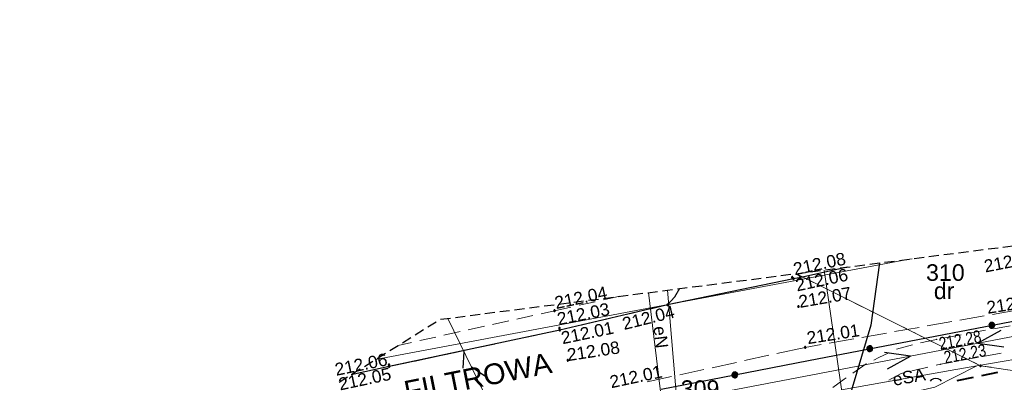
# Model space of a CAD drawing. Header units: metres. Extents: x 7419414 to 7419803, y 5549484 to 5549731.
# Tile 30 of 102: x 7419448 to 7419507, y 5549656 to 5549678. Entities that reach past the tile are written whole.
import ezdxf
from ezdxf.enums import TextEntityAlignment as Align

# ---------------------------------------------------------------- set-up
doc = ezdxf.new("R2010")
doc.units = ezdxf.units.M
doc.header["$MEASUREMENT"] = 0
doc.layers.get('0').update_dxf_attribs({"color": 250})
for name, color, linetype, lineweight in [('EGDE', 7, 'Continuous', 13), ('EGDE_O', 7, 'Continuous', 13), ('EGUG', 96, 'Continuous', 13), ('EGUG_O', 96, 'Continuous', 13), ('GELULI_O', 7, 'Continuous', 13), ('KTCR02', 18, 'Continuous', 13), ('LINIE ROZGRANICZAJĄCE MPZP', 212, 'Continuous', 0), ('OTKC', 7, 'Continuous', 13), ('OTKJ', 7, 'Continuous', 13), ('OTKK', 7, 'Continuous', 30), ('OTOO', 7, 'Continuous', 30), ('OTRS_O', 7, 'Continuous', 13), ('RTPW02', 250, 'Continuous', 0), ('SUEP', 1, 'Continuous', 13), ('SUEP_O', 1, 'Continuous', 13), ('SULO', 7, 'Continuous', 30), ('sutp', 250, 'Continuous', 0), ('SUWP', 5, 'Continuous', 13), ('Zakres', 7, 'Continuous', 0)]:
    doc.layers.add(name, color=color, linetype=linetype, lineweight=lineweight)
doc.styles.add('Arial', font='arial.ttf')

# ---------------------------------------------------------------- blocks, each defined once
blk = doc.blocks.new('RTPW02')
at = {"layer": 'RTPW02', "linetype": 'Continuous', "lineweight": 13}
h = blk.add_hatch(color=250, dxfattribs=at)
edge = h.paths.add_edge_path()
edge.add_arc((0, 0), 0.0045, 0, 360)

msp = doc.modelspace()

# ---------------------------------------------------------------- hatches: boundary and pattern name
at = {"linetype": 'Continuous'}
for points in [[(7419494.52, 5549661.995), (7419494.508, 5549661.997), (7419494.498, 5549662.001), (7419494.488, 5549662.008), (7419494.481, 5549662.018), (7419494.477, 5549662.028), (7419494.475, 5549662.04), (7419494.477, 5549662.052), (7419494.481, 5549662.062), (7419494.488, 5549662.072), (7419494.498, 5549662.079), (7419494.508, 5549662.083), (7419494.52, 5549662.085), (7419494.532, 5549662.083), (7419494.543, 5549662.079), (7419494.552, 5549662.072), (7419494.559, 5549662.062), (7419494.563, 5549662.052), (7419494.565, 5549662.04), (7419494.563, 5549662.028), (7419494.559, 5549662.018), (7419494.552, 5549662.008), (7419494.543, 5549662.001), (7419494.532, 5549661.997)], [(7419494.59, 5549661.915), (7419494.578, 5549661.917), (7419494.568, 5549661.921), (7419494.558, 5549661.928), (7419494.551, 5549661.937), (7419494.547, 5549661.948), (7419494.545, 5549661.96), (7419494.547, 5549661.972), (7419494.551, 5549661.982), (7419494.558, 5549661.992), (7419494.568, 5549661.999), (7419494.578, 5549662.003), (7419494.59, 5549662.005), (7419494.602, 5549662.003), (7419494.613, 5549661.999), (7419494.622, 5549661.992), (7419494.629, 5549661.982), (7419494.633, 5549661.972), (7419494.635, 5549661.96), (7419494.633, 5549661.948), (7419494.629, 5549661.937), (7419494.622, 5549661.928), (7419494.613, 5549661.921), (7419494.602, 5549661.917)], [(7419480.18, 5549659.985), (7419480.168, 5549659.987), (7419480.157, 5549659.991), (7419480.148, 5549659.998), (7419480.141, 5549660.008), (7419480.137, 5549660.018), (7419480.135, 5549660.03), (7419480.137, 5549660.042), (7419480.141, 5549660.053), (7419480.148, 5549660.062), (7419480.157, 5549660.069), (7419480.168, 5549660.073), (7419480.18, 5549660.075), (7419480.192, 5549660.073), (7419480.202, 5549660.069), (7419480.212, 5549660.062), (7419480.219, 5549660.053), (7419480.223, 5549660.042), (7419480.225, 5549660.03), (7419480.223, 5549660.018), (7419480.219, 5549660.008), (7419480.212, 5549659.998), (7419480.202, 5549659.991), (7419480.192, 5549659.987)], [(7419487, 5549660.335), (7419486.988, 5549660.337), (7419486.978, 5549660.341), (7419486.968, 5549660.348), (7419486.961, 5549660.357), (7419486.957, 5549660.368), (7419486.955, 5549660.38), (7419486.957, 5549660.392), (7419486.961, 5549660.402), (7419486.968, 5549660.412), (7419486.978, 5549660.419), (7419486.988, 5549660.423), (7419487, 5549660.425), (7419487.012, 5549660.423), (7419487.023, 5549660.419), (7419487.032, 5549660.412), (7419487.039, 5549660.402), (7419487.043, 5549660.392), (7419487.045, 5549660.38), (7419487.043, 5549660.368), (7419487.039, 5549660.357), (7419487.032, 5549660.348), (7419487.023, 5549660.341), (7419487.012, 5549660.337)], [(7419494.89, 5549660.235), (7419494.878, 5549660.237), (7419494.867, 5549660.241), (7419494.858, 5549660.248), (7419494.851, 5549660.258), (7419494.847, 5549660.268), (7419494.845, 5549660.28), (7419494.847, 5549660.292), (7419494.851, 5549660.303), (7419494.858, 5549660.312), (7419494.867, 5549660.319), (7419494.878, 5549660.323), (7419494.89, 5549660.325), (7419494.902, 5549660.323), (7419494.912, 5549660.319), (7419494.922, 5549660.312), (7419494.929, 5549660.303), (7419494.933, 5549660.292), (7419494.935, 5549660.28), (7419494.933, 5549660.268), (7419494.929, 5549660.258), (7419494.922, 5549660.248), (7419494.912, 5549660.241), (7419494.902, 5549660.237)], [(7419480.48, 5549658.935), (7419480.468, 5549658.937), (7419480.457, 5549658.941), (7419480.448, 5549658.948), (7419480.441, 5549658.958), (7419480.437, 5549658.968), (7419480.435, 5549658.98), (7419480.437, 5549658.992), (7419480.441, 5549659.003), (7419480.448, 5549659.012), (7419480.457, 5549659.019), (7419480.468, 5549659.023), (7419480.48, 5549659.025), (7419480.492, 5549659.023), (7419480.502, 5549659.019), (7419480.512, 5549659.012), (7419480.519, 5549659.003), (7419480.523, 5549658.992), (7419480.525, 5549658.98), (7419480.523, 5549658.968), (7419480.519, 5549658.958), (7419480.512, 5549658.948), (7419480.502, 5549658.941), (7419480.492, 5549658.937)], [(7419480.5, 5549658.815), (7419480.488, 5549658.817), (7419480.477, 5549658.821), (7419480.468, 5549658.828), (7419480.461, 5549658.838), (7419480.457, 5549658.848), (7419480.455, 5549658.86), (7419480.457, 5549658.872), (7419480.461, 5549658.883), (7419480.468, 5549658.892), (7419480.477, 5549658.899), (7419480.488, 5549658.903), (7419480.5, 5549658.905), (7419480.512, 5549658.903), (7419480.522, 5549658.899), (7419480.532, 5549658.892), (7419480.539, 5549658.883), (7419480.543, 5549658.872), (7419480.545, 5549658.86), (7419480.543, 5549658.848), (7419480.539, 5549658.838), (7419480.532, 5549658.828), (7419480.522, 5549658.821), (7419480.512, 5549658.817)], [(7419506.545, 5549658.977), (7419506.5, 5549658.986), (7419506.46, 5549659.007), (7419506.425, 5549659.037), (7419506.4, 5549659.075), (7419506.386, 5549659.119), (7419506.383, 5549659.164), (7419506.392, 5549659.209), (7419506.413, 5549659.25), (7419506.443, 5549659.284), (7419506.481, 5549659.309), (7419506.525, 5549659.323), (7419506.57, 5549659.326), (7419506.615, 5549659.317), (7419506.656, 5549659.296), (7419506.69, 5549659.266), (7419506.715, 5549659.228), (7419506.73, 5549659.185), (7419506.732, 5549659.139), (7419506.723, 5549659.094), (7419506.703, 5549659.053), (7419506.672, 5549659.019), (7419506.634, 5549658.994), (7419506.591, 5549658.98)], [(7419506.545, 5549658.977), (7419506.5, 5549658.986), (7419506.46, 5549659.007), (7419506.425, 5549659.037), (7419506.4, 5549659.075), (7419506.386, 5549659.119), (7419506.383, 5549659.164), (7419506.392, 5549659.209), (7419506.413, 5549659.25), (7419506.443, 5549659.284), (7419506.481, 5549659.309), (7419506.525, 5549659.323), (7419506.57, 5549659.326), (7419506.615, 5549659.317), (7419506.656, 5549659.296), (7419506.69, 5549659.266), (7419506.715, 5549659.228), (7419506.73, 5549659.185), (7419506.732, 5549659.139), (7419506.723, 5549659.094), (7419506.703, 5549659.053), (7419506.672, 5549659.019), (7419506.634, 5549658.994), (7419506.591, 5549658.98)], [(7419495.3, 5549657.775), (7419495.288, 5549657.777), (7419495.278, 5549657.781), (7419495.268, 5549657.788), (7419495.261, 5549657.798), (7419495.257, 5549657.808), (7419495.255, 5549657.82), (7419495.257, 5549657.832), (7419495.261, 5549657.843), (7419495.268, 5549657.852), (7419495.278, 5549657.859), (7419495.288, 5549657.863), (7419495.3, 5549657.865), (7419495.312, 5549657.863), (7419495.323, 5549657.859), (7419495.332, 5549657.852), (7419495.339, 5549657.843), (7419495.343, 5549657.832), (7419495.345, 5549657.82), (7419495.343, 5549657.808), (7419495.339, 5549657.798), (7419495.332, 5549657.788), (7419495.323, 5549657.781), (7419495.312, 5549657.777)], [(7419499.18, 5549657.564), (7419499.135, 5549657.573), (7419499.094, 5549657.594), (7419499.06, 5549657.624), (7419499.035, 5549657.662), (7419499.02, 5549657.705), (7419499.018, 5549657.751), (7419499.027, 5549657.796), (7419499.047, 5549657.837), (7419499.078, 5549657.871), (7419499.116, 5549657.896), (7419499.159, 5549657.91), (7419499.205, 5549657.913), (7419499.25, 5549657.904), (7419499.29, 5549657.883), (7419499.325, 5549657.853), (7419499.35, 5549657.815), (7419499.364, 5549657.771), (7419499.367, 5549657.726), (7419499.358, 5549657.681), (7419499.337, 5549657.64), (7419499.307, 5549657.606), (7419499.269, 5549657.581), (7419499.225, 5549657.567)], [(7419499.18, 5549657.564), (7419499.135, 5549657.573), (7419499.094, 5549657.594), (7419499.06, 5549657.624), (7419499.035, 5549657.662), (7419499.02, 5549657.705), (7419499.018, 5549657.751), (7419499.027, 5549657.796), (7419499.047, 5549657.837), (7419499.078, 5549657.871), (7419499.116, 5549657.896), (7419499.159, 5549657.91), (7419499.205, 5549657.913), (7419499.25, 5549657.904), (7419499.29, 5549657.883), (7419499.325, 5549657.853), (7419499.35, 5549657.815), (7419499.364, 5549657.771), (7419499.367, 5549657.726), (7419499.358, 5549657.681), (7419499.337, 5549657.64), (7419499.307, 5549657.606), (7419499.269, 5549657.581), (7419499.225, 5549657.567)], [(7419480.98, 5549656.995), (7419480.968, 5549656.997), (7419480.957, 5549657.001), (7419480.948, 5549657.008), (7419480.941, 5549657.017), (7419480.937, 5549657.028), (7419480.935, 5549657.04), (7419480.937, 5549657.052), (7419480.941, 5549657.062), (7419480.948, 5549657.072), (7419480.957, 5549657.079), (7419480.968, 5549657.083), (7419480.98, 5549657.085), (7419480.992, 5549657.083), (7419481.003, 5549657.079), (7419481.012, 5549657.072), (7419481.019, 5549657.062), (7419481.023, 5549657.052), (7419481.025, 5549657.04), (7419481.023, 5549657.028), (7419481.019, 5549657.017), (7419481.012, 5549657.008), (7419481.003, 5549657.001), (7419480.992, 5549656.997)], [(7419470.2, 5549656.725), (7419470.188, 5549656.727), (7419470.178, 5549656.731), (7419470.168, 5549656.738), (7419470.161, 5549656.748), (7419470.157, 5549656.758), (7419470.155, 5549656.77), (7419470.157, 5549656.782), (7419470.161, 5549656.793), (7419470.168, 5549656.802), (7419470.178, 5549656.809), (7419470.188, 5549656.813), (7419470.2, 5549656.815), (7419470.212, 5549656.813), (7419470.223, 5549656.809), (7419470.232, 5549656.802), (7419470.239, 5549656.793), (7419470.243, 5549656.782), (7419470.245, 5549656.77), (7419470.243, 5549656.758), (7419470.239, 5549656.748), (7419470.232, 5549656.738), (7419470.223, 5549656.731), (7419470.212, 5549656.727)], [(7419470.21, 5549656.615), (7419470.198, 5549656.617), (7419470.188, 5549656.621), (7419470.178, 5549656.628), (7419470.171, 5549656.637), (7419470.167, 5549656.648), (7419470.165, 5549656.66), (7419470.167, 5549656.672), (7419470.171, 5549656.682), (7419470.178, 5549656.692), (7419470.188, 5549656.699), (7419470.198, 5549656.703), (7419470.21, 5549656.705), (7419470.222, 5549656.703), (7419470.232, 5549656.699), (7419470.242, 5549656.692), (7419470.249, 5549656.682), (7419470.253, 5549656.672), (7419470.255, 5549656.66), (7419470.253, 5549656.648), (7419470.249, 5549656.637), (7419470.242, 5549656.628), (7419470.232, 5549656.621), (7419470.222, 5549656.617)], [(7419505.87, 5549656.665), (7419505.856, 5549656.667), (7419505.844, 5549656.674), (7419505.834, 5549656.684), (7419505.827, 5549656.696), (7419505.825, 5549656.71), (7419505.827, 5549656.724), (7419505.834, 5549656.736), (7419505.844, 5549656.746), (7419505.856, 5549656.753), (7419505.87, 5549656.755), (7419505.884, 5549656.753), (7419505.896, 5549656.746), (7419505.906, 5549656.736), (7419505.913, 5549656.724), (7419505.915, 5549656.71), (7419505.913, 5549656.696), (7419505.906, 5549656.684), (7419505.896, 5549656.674), (7419505.884, 5549656.667)], [(7419491.043, 5549655.985), (7419490.998, 5549655.994), (7419490.957, 5549656.015), (7419490.923, 5549656.045), (7419490.898, 5549656.083), (7419490.883, 5549656.126), (7419490.88, 5549656.172), (7419490.889, 5549656.217), (7419490.91, 5549656.258), (7419490.94, 5549656.292), (7419490.978, 5549656.317), (7419491.021, 5549656.332), (7419491.067, 5549656.335), (7419491.112, 5549656.326), (7419491.153, 5549656.305), (7419491.187, 5549656.275), (7419491.212, 5549656.237), (7419491.227, 5549656.194), (7419491.23, 5549656.148), (7419491.221, 5549656.103), (7419491.2, 5549656.062), (7419491.17, 5549656.028), (7419491.132, 5549656.003), (7419491.089, 5549655.988)], [(7419491.043, 5549655.985), (7419490.998, 5549655.994), (7419490.957, 5549656.015), (7419490.923, 5549656.045), (7419490.898, 5549656.083), (7419490.883, 5549656.126), (7419490.88, 5549656.172), (7419490.889, 5549656.217), (7419490.91, 5549656.258), (7419490.94, 5549656.292), (7419490.978, 5549656.317), (7419491.021, 5549656.332), (7419491.067, 5549656.335), (7419491.112, 5549656.326), (7419491.153, 5549656.305), (7419491.187, 5549656.275), (7419491.212, 5549656.237), (7419491.227, 5549656.194), (7419491.23, 5549656.148), (7419491.221, 5549656.103), (7419491.2, 5549656.062), (7419491.17, 5549656.028), (7419491.132, 5549656.003), (7419491.089, 5549655.988)]]:
    msp.add_hatch(color=0, dxfattribs=at).paths.add_polyline_path(points)

# ---------------------------------------------------------------- linework, layer by layer
at = {"color": 0, "linetype": 'Continuous'}
for p, q in [((7419474.716, 5549657.566), (7419474.645, 5549656.569)), ((7419475.154, 5549656.667), (7419475.982, 5549656.109))]:
    msp.add_line(p, q, dxfattribs=at)
at = {"color": 0, "linetype": 'Continuous', "flags": 128}
for points in [[(7419494.475, 5549662.04), (7419494.477, 5549662.028), (7419494.481, 5549662.018), (7419494.488, 5549662.008), (7419494.498, 5549662.001), (7419494.508, 5549661.997), (7419494.52, 5549661.995), (7419494.532, 5549661.997), (7419494.543, 5549662.001), (7419494.552, 5549662.008), (7419494.559, 5549662.018), (7419494.563, 5549662.028), (7419494.565, 5549662.04), (7419494.563, 5549662.052), (7419494.559, 5549662.062), (7419494.552, 5549662.072), (7419494.543, 5549662.079), (7419494.532, 5549662.083), (7419494.52, 5549662.085), (7419494.508, 5549662.083), (7419494.498, 5549662.079), (7419494.488, 5549662.072), (7419494.481, 5549662.062), (7419494.477, 5549662.052), (7419494.475, 5549662.04)], [(7419494.545, 5549661.96), (7419494.547, 5549661.948), (7419494.551, 5549661.937), (7419494.558, 5549661.928), (7419494.568, 5549661.921), (7419494.578, 5549661.917), (7419494.59, 5549661.915), (7419494.602, 5549661.917), (7419494.613, 5549661.921), (7419494.622, 5549661.928), (7419494.629, 5549661.937), (7419494.633, 5549661.948), (7419494.635, 5549661.96), (7419494.633, 5549661.972), (7419494.629, 5549661.982), (7419494.622, 5549661.992), (7419494.613, 5549661.999), (7419494.602, 5549662.003), (7419494.59, 5549662.005), (7419494.578, 5549662.003), (7419494.568, 5549661.999), (7419494.558, 5549661.992), (7419494.551, 5549661.982), (7419494.547, 5549661.972), (7419494.545, 5549661.96)], [(7419480.135, 5549660.03), (7419480.137, 5549660.018), (7419480.141, 5549660.008), (7419480.148, 5549659.998), (7419480.157, 5549659.991), (7419480.168, 5549659.987), (7419480.18, 5549659.985), (7419480.192, 5549659.987), (7419480.202, 5549659.991), (7419480.212, 5549659.998), (7419480.219, 5549660.008), (7419480.223, 5549660.018), (7419480.225, 5549660.03), (7419480.223, 5549660.042), (7419480.219, 5549660.053), (7419480.212, 5549660.062), (7419480.202, 5549660.069), (7419480.192, 5549660.073), (7419480.18, 5549660.075), (7419480.168, 5549660.073), (7419480.157, 5549660.069), (7419480.148, 5549660.062), (7419480.141, 5549660.053), (7419480.137, 5549660.042), (7419480.135, 5549660.03)], [(7419486.955, 5549660.38), (7419486.957, 5549660.368), (7419486.961, 5549660.357), (7419486.968, 5549660.348), (7419486.978, 5549660.341), (7419486.988, 5549660.337), (7419487, 5549660.335), (7419487.012, 5549660.337), (7419487.023, 5549660.341), (7419487.032, 5549660.348), (7419487.039, 5549660.357), (7419487.043, 5549660.368), (7419487.045, 5549660.38), (7419487.043, 5549660.392), (7419487.039, 5549660.402), (7419487.032, 5549660.412), (7419487.023, 5549660.419), (7419487.012, 5549660.423), (7419487, 5549660.425), (7419486.988, 5549660.423), (7419486.978, 5549660.419), (7419486.968, 5549660.412), (7419486.961, 5549660.402), (7419486.957, 5549660.392), (7419486.955, 5549660.38)], [(7419494.845, 5549660.28), (7419494.847, 5549660.268), (7419494.851, 5549660.258), (7419494.858, 5549660.248), (7419494.867, 5549660.241), (7419494.878, 5549660.237), (7419494.89, 5549660.235), (7419494.902, 5549660.237), (7419494.912, 5549660.241), (7419494.922, 5549660.248), (7419494.929, 5549660.258), (7419494.933, 5549660.268), (7419494.935, 5549660.28), (7419494.933, 5549660.292), (7419494.929, 5549660.303), (7419494.922, 5549660.312), (7419494.912, 5549660.319), (7419494.902, 5549660.323), (7419494.89, 5549660.325), (7419494.878, 5549660.323), (7419494.867, 5549660.319), (7419494.858, 5549660.312), (7419494.851, 5549660.303), (7419494.847, 5549660.292), (7419494.845, 5549660.28)], [(7419480.435, 5549658.98), (7419480.437, 5549658.968), (7419480.441, 5549658.958), (7419480.448, 5549658.948), (7419480.457, 5549658.941), (7419480.468, 5549658.937), (7419480.48, 5549658.935), (7419480.492, 5549658.937), (7419480.502, 5549658.941), (7419480.512, 5549658.948), (7419480.519, 5549658.958), (7419480.523, 5549658.968), (7419480.525, 5549658.98), (7419480.523, 5549658.992), (7419480.519, 5549659.003), (7419480.512, 5549659.012), (7419480.502, 5549659.019), (7419480.492, 5549659.023), (7419480.48, 5549659.025), (7419480.468, 5549659.023), (7419480.457, 5549659.019), (7419480.448, 5549659.012), (7419480.441, 5549659.003), (7419480.437, 5549658.992), (7419480.435, 5549658.98)], [(7419480.455, 5549658.86), (7419480.457, 5549658.848), (7419480.461, 5549658.838), (7419480.468, 5549658.828), (7419480.477, 5549658.821), (7419480.488, 5549658.817), (7419480.5, 5549658.815), (7419480.512, 5549658.817), (7419480.522, 5549658.821), (7419480.532, 5549658.828), (7419480.539, 5549658.838), (7419480.543, 5549658.848), (7419480.545, 5549658.86), (7419480.543, 5549658.872), (7419480.539, 5549658.883), (7419480.532, 5549658.892), (7419480.522, 5549658.899), (7419480.512, 5549658.903), (7419480.5, 5549658.905), (7419480.488, 5549658.903), (7419480.477, 5549658.899), (7419480.468, 5549658.892), (7419480.461, 5549658.883), (7419480.457, 5549658.872), (7419480.455, 5549658.86)], [(7419506.386, 5549659.119), (7419506.4, 5549659.075), (7419506.425, 5549659.037), (7419506.46, 5549659.007), (7419506.5, 5549658.986), (7419506.545, 5549658.977), (7419506.591, 5549658.98), (7419506.634, 5549658.994), (7419506.672, 5549659.019), (7419506.703, 5549659.053), (7419506.723, 5549659.094), (7419506.732, 5549659.139), (7419506.73, 5549659.185), (7419506.715, 5549659.228), (7419506.69, 5549659.266), (7419506.656, 5549659.296), (7419506.615, 5549659.317), (7419506.57, 5549659.326), (7419506.525, 5549659.323), (7419506.481, 5549659.309), (7419506.443, 5549659.284), (7419506.413, 5549659.25), (7419506.392, 5549659.209), (7419506.383, 5549659.164), (7419506.386, 5549659.119)], [(7419506.386, 5549659.119), (7419506.4, 5549659.075), (7419506.425, 5549659.037), (7419506.46, 5549659.007), (7419506.5, 5549658.986), (7419506.545, 5549658.977), (7419506.591, 5549658.98), (7419506.634, 5549658.994), (7419506.672, 5549659.019), (7419506.703, 5549659.053), (7419506.723, 5549659.094), (7419506.732, 5549659.139), (7419506.73, 5549659.185), (7419506.715, 5549659.228), (7419506.69, 5549659.266), (7419506.656, 5549659.296), (7419506.615, 5549659.317), (7419506.57, 5549659.326), (7419506.525, 5549659.323), (7419506.481, 5549659.309), (7419506.443, 5549659.284), (7419506.413, 5549659.25), (7419506.392, 5549659.209), (7419506.383, 5549659.164), (7419506.386, 5549659.119)], [(7419495.255, 5549657.82), (7419495.257, 5549657.808), (7419495.261, 5549657.798), (7419495.268, 5549657.788), (7419495.278, 5549657.781), (7419495.288, 5549657.777), (7419495.3, 5549657.775), (7419495.312, 5549657.777), (7419495.323, 5549657.781), (7419495.332, 5549657.788), (7419495.339, 5549657.798), (7419495.343, 5549657.808), (7419495.345, 5549657.82), (7419495.343, 5549657.832), (7419495.339, 5549657.843), (7419495.332, 5549657.852), (7419495.323, 5549657.859), (7419495.312, 5549657.863), (7419495.3, 5549657.865), (7419495.288, 5549657.863), (7419495.278, 5549657.859), (7419495.268, 5549657.852), (7419495.261, 5549657.843), (7419495.257, 5549657.832), (7419495.255, 5549657.82)], [(7419499.02, 5549657.705), (7419499.035, 5549657.662), (7419499.06, 5549657.624), (7419499.094, 5549657.594), (7419499.135, 5549657.573), (7419499.18, 5549657.564), (7419499.225, 5549657.567), (7419499.269, 5549657.581), (7419499.307, 5549657.606), (7419499.337, 5549657.64), (7419499.358, 5549657.681), (7419499.367, 5549657.726), (7419499.364, 5549657.771), (7419499.35, 5549657.815), (7419499.325, 5549657.853), (7419499.29, 5549657.883), (7419499.25, 5549657.904), (7419499.205, 5549657.913), (7419499.159, 5549657.91), (7419499.116, 5549657.896), (7419499.078, 5549657.871), (7419499.047, 5549657.837), (7419499.027, 5549657.796), (7419499.018, 5549657.751), (7419499.02, 5549657.705)], [(7419499.02, 5549657.705), (7419499.035, 5549657.662), (7419499.06, 5549657.624), (7419499.094, 5549657.594), (7419499.135, 5549657.573), (7419499.18, 5549657.564), (7419499.225, 5549657.567), (7419499.269, 5549657.581), (7419499.307, 5549657.606), (7419499.337, 5549657.64), (7419499.358, 5549657.681), (7419499.367, 5549657.726), (7419499.364, 5549657.771), (7419499.35, 5549657.815), (7419499.325, 5549657.853), (7419499.29, 5549657.883), (7419499.25, 5549657.904), (7419499.205, 5549657.913), (7419499.159, 5549657.91), (7419499.116, 5549657.896), (7419499.078, 5549657.871), (7419499.047, 5549657.837), (7419499.027, 5549657.796), (7419499.018, 5549657.751), (7419499.02, 5549657.705)], [(7419480.935, 5549657.04), (7419480.937, 5549657.028), (7419480.941, 5549657.017), (7419480.948, 5549657.008), (7419480.957, 5549657.001), (7419480.968, 5549656.997), (7419480.98, 5549656.995), (7419480.992, 5549656.997), (7419481.003, 5549657.001), (7419481.012, 5549657.008), (7419481.019, 5549657.017), (7419481.023, 5549657.028), (7419481.025, 5549657.04), (7419481.023, 5549657.052), (7419481.019, 5549657.062), (7419481.012, 5549657.072), (7419481.003, 5549657.079), (7419480.992, 5549657.083), (7419480.98, 5549657.085), (7419480.968, 5549657.083), (7419480.957, 5549657.079), (7419480.948, 5549657.072), (7419480.941, 5549657.062), (7419480.937, 5549657.052), (7419480.935, 5549657.04)], [(7419470.155, 5549656.77), (7419470.157, 5549656.758), (7419470.161, 5549656.748), (7419470.168, 5549656.738), (7419470.178, 5549656.731), (7419470.188, 5549656.727), (7419470.2, 5549656.725), (7419470.212, 5549656.727), (7419470.223, 5549656.731), (7419470.232, 5549656.738), (7419470.239, 5549656.748), (7419470.243, 5549656.758), (7419470.245, 5549656.77), (7419470.243, 5549656.782), (7419470.239, 5549656.793), (7419470.232, 5549656.802), (7419470.223, 5549656.809), (7419470.212, 5549656.813), (7419470.2, 5549656.815), (7419470.188, 5549656.813), (7419470.178, 5549656.809), (7419470.168, 5549656.802), (7419470.161, 5549656.793), (7419470.157, 5549656.782), (7419470.155, 5549656.77)], [(7419470.165, 5549656.66), (7419470.167, 5549656.648), (7419470.171, 5549656.637), (7419470.178, 5549656.628), (7419470.188, 5549656.621), (7419470.198, 5549656.617), (7419470.21, 5549656.615), (7419470.222, 5549656.617), (7419470.232, 5549656.621), (7419470.242, 5549656.628), (7419470.249, 5549656.637), (7419470.253, 5549656.648), (7419470.255, 5549656.66), (7419470.253, 5549656.672), (7419470.249, 5549656.682), (7419470.242, 5549656.692), (7419470.232, 5549656.699), (7419470.222, 5549656.703), (7419470.21, 5549656.705), (7419470.198, 5549656.703), (7419470.188, 5549656.699), (7419470.178, 5549656.692), (7419470.171, 5549656.682), (7419470.167, 5549656.672), (7419470.165, 5549656.66)], [(7419505.87, 5549656.665), (7419505.884, 5549656.667), (7419505.896, 5549656.674), (7419505.906, 5549656.684), (7419505.913, 5549656.696), (7419505.915, 5549656.71), (7419505.913, 5549656.724), (7419505.906, 5549656.736), (7419505.896, 5549656.746), (7419505.884, 5549656.753), (7419505.87, 5549656.755), (7419505.856, 5549656.753), (7419505.844, 5549656.746), (7419505.834, 5549656.736), (7419505.827, 5549656.724), (7419505.825, 5549656.71), (7419505.827, 5549656.696), (7419505.834, 5549656.684), (7419505.844, 5549656.674), (7419505.856, 5549656.667), (7419505.87, 5549656.665)], [(7419490.883, 5549656.126), (7419490.898, 5549656.083), (7419490.923, 5549656.045), (7419490.957, 5549656.015), (7419490.998, 5549655.994), (7419491.043, 5549655.985), (7419491.089, 5549655.988), (7419491.132, 5549656.003), (7419491.17, 5549656.028), (7419491.2, 5549656.062), (7419491.221, 5549656.103), (7419491.23, 5549656.148), (7419491.227, 5549656.194), (7419491.212, 5549656.237), (7419491.187, 5549656.275), (7419491.153, 5549656.305), (7419491.112, 5549656.326), (7419491.067, 5549656.335), (7419491.021, 5549656.332), (7419490.978, 5549656.317), (7419490.94, 5549656.292), (7419490.91, 5549656.258), (7419490.889, 5549656.217), (7419490.88, 5549656.172), (7419490.883, 5549656.126)], [(7419490.883, 5549656.126), (7419490.898, 5549656.083), (7419490.923, 5549656.045), (7419490.957, 5549656.015), (7419490.998, 5549655.994), (7419491.043, 5549655.985), (7419491.089, 5549655.988), (7419491.132, 5549656.003), (7419491.17, 5549656.028), (7419491.2, 5549656.062), (7419491.221, 5549656.103), (7419491.23, 5549656.148), (7419491.227, 5549656.194), (7419491.212, 5549656.237), (7419491.187, 5549656.275), (7419491.153, 5549656.305), (7419491.112, 5549656.326), (7419491.067, 5549656.335), (7419491.021, 5549656.332), (7419490.978, 5549656.317), (7419490.94, 5549656.292), (7419490.91, 5549656.258), (7419490.889, 5549656.217), (7419490.88, 5549656.172), (7419490.883, 5549656.126)]]:
    msp.add_lwpolyline(points, close=True, dxfattribs=at)
for points in [[(7419507.1, 5549658.843), (7419505.721, 5549658.07), (7419507.288, 5549657.86)], [(7419500.27, 5549656.517), (7419501.649, 5549657.29), (7419500.082, 5549657.5)], [(7419502.856, 5549655.783), (7419502.939, 5549655.883), (7419503.052, 5549655.947), (7419503.18, 5549655.97), (7419503.308, 5549655.947), (7419503.421, 5549655.883), (7419503.504, 5549655.783)]]:
    msp.add_lwpolyline(points, dxfattribs=at)
at = {"layer": 'EGDE', "color": 250, "linetype": 'Continuous', "lineweight": 0, "flags": 128}
for points in [[(7419494.738, 5549662.264), (7419505.87, 5549656.71), (7419518.53, 5549654.85), (7419525.33, 5549656.97), (7419553.44, 5549661.25), (7419531.94, 5549661.5), (7419508.973, 5549664.091)], [(7419444.344, 5549641.521), (7419444.75, 5549635.91), (7419472.27, 5549640.92), (7419502.4, 5549649.81), (7419518.53, 5549654.85), (7419505.87, 5549656.71), (7419494.738, 5549662.264)]]:
    msp.add_lwpolyline(points, dxfattribs=at)
at = {"layer": 'EGUG', "color": 96, "linetype": 'Continuous', "lineweight": 13}
for p, q in [((7419495.159, 5549662.054), (7419494.738, 5549662.264)), ((7419494.738, 5549662.264), (7419495.159, 5549662.054)), ((7419496.054, 5549661.607), (7419495.606, 5549661.831)), ((7419495.606, 5549661.831), (7419496.054, 5549661.607)), ((7419496.948, 5549661.161), (7419496.501, 5549661.384)), ((7419496.501, 5549661.384), (7419496.948, 5549661.161)), ((7419497.843, 5549660.715), (7419497.396, 5549660.938)), ((7419497.396, 5549660.938), (7419497.843, 5549660.715)), ((7419498.738, 5549660.268), (7419498.291, 5549660.491)), ((7419498.291, 5549660.491), (7419498.738, 5549660.268)), ((7419499.633, 5549659.822), (7419499.185, 5549660.045)), ((7419499.185, 5549660.045), (7419499.633, 5549659.822)), ((7419500.528, 5549659.375), (7419500.08, 5549659.599)), ((7419500.08, 5549659.599), (7419500.528, 5549659.375)), ((7419501.423, 5549658.929), (7419500.975, 5549659.152)), ((7419500.975, 5549659.152), (7419501.423, 5549658.929)), ((7419502.317, 5549658.482), (7419501.87, 5549658.706)), ((7419501.87, 5549658.706), (7419502.317, 5549658.482)), ((7419503.212, 5549658.036), (7419502.765, 5549658.259)), ((7419502.765, 5549658.259), (7419503.212, 5549658.036)), ((7419504.107, 5549657.59), (7419503.66, 5549657.813)), ((7419503.66, 5549657.813), (7419504.107, 5549657.59)), ((7419505.002, 5549657.143), (7419504.554, 5549657.366)), ((7419504.554, 5549657.366), (7419505.002, 5549657.143)), ((7419505.87, 5549656.71), (7419505.449, 5549656.92)), ((7419505.449, 5549656.92), (7419505.87, 5549656.71)), ((7419506.511, 5549656.616), (7419505.87, 5549656.71)), ((7419505.87, 5549656.71), (7419506.511, 5549656.616)), ((7419507.5, 5549656.47), (7419507.006, 5549656.543)), ((7419507.006, 5549656.543), (7419507.5, 5549656.47))]:
    msp.add_line(p, q, dxfattribs=at)
at = {"layer": 'KTCR02', "color": 250, "linetype": 'Continuous', "lineweight": 13}
for p, q in [((7419506.178, 5549658.849), (7419505.195, 5549658.666)), ((7419507.652, 5549659.124), (7419506.669, 5549658.941)), ((7419503.228, 5549658.3), (7419502.252, 5549658.085)), ((7419504.703, 5549658.574), (7419503.72, 5549658.391)), ((7419501.767, 5549657.963), (7419500.802, 5549657.702)), ((7419504.667, 5549657.019), (7419505.651, 5549657.199)), ((7419506.143, 5549657.289), (7419507.126, 5549657.469))]:
    msp.add_line(p, q, dxfattribs=at)
at = {"layer": 'KTCR02', "color": 250, "linetype": 'Continuous', "lineweight": 13, "flags": 128}
for points in [[(7419500.346, 5549657.499), (7419499.75, 5549657.21), (7419499.449, 5549657.057)], [(7419499.003, 5549656.832), (7419498.98, 5549656.82), (7419498.178, 5549656.267)], [(7419501.732, 5549656.402), (7419502.53, 5549656.59), (7419502.706, 5549656.629)], [(7419503.194, 5549656.738), (7419503.47, 5549656.8), (7419504.175, 5549656.929)], [(7419497.766, 5549655.983), (7419497.66, 5549655.91), (7419496.957, 5549655.396)], [(7419500.351, 5549655.85), (7419500.48, 5549655.93), (7419501.09, 5549656.25), (7419501.245, 5549656.287)]]:
    msp.add_lwpolyline(points, dxfattribs=at)
at = {"layer": 'LINIE ROZGRANICZAJĄCE MPZP', "color": 212, "linetype": 'Continuous', "lineweight": 40}
for p, q in [((7419505.433, 5549655.995), (7419504.453, 5549655.795)), ((7419506.903, 5549656.295), (7419505.923, 5549656.095))]:
    msp.add_line(p, q, dxfattribs=at)
at = {"layer": 'OTKC', "color": 250, "linetype": 'Continuous', "lineweight": 13}
for p, q in [((7419497.854, 5549662.664), (7419496.686, 5549662.406)), ((7419495.03, 5549662.04), (7419494.769, 5549662.268)), ((7419496.198, 5549662.298), (7419495.03, 5549662.04)), ((7419487.41, 5549660.84), (7419487.727, 5549661.364)), ((7419482.639, 5549660.574), (7419481.662, 5549660.358)), ((7419484.121, 5549660.901), (7419483.127, 5549660.682)), ((7419487, 5549660.38), (7419487.41, 5549660.84)), ((7419480.18, 5549660.03), (7419479.371, 5549659.85)), ((7419481.174, 5549660.25), (7419480.18, 5549660.03)), ((7419484.724, 5549659.848), (7419485.697, 5549660.075)), ((7419486.184, 5549660.189), (7419487, 5549660.38)), ((7419477.418, 5549659.417), (7419476.442, 5549659.2)), ((7419478.882, 5549659.742), (7419477.906, 5549659.525)), ((7419481.803, 5549659.165), (7419482.776, 5549659.392)), ((7419483.263, 5549659.506), (7419484.237, 5549659.734)), ((7419474.489, 5549658.767), (7419473.513, 5549658.551)), ((7419475.954, 5549659.092), (7419474.977, 5549658.876)), ((7419480, 5549658.753), (7419480.5, 5549658.86)), ((7419480.5, 5549658.86), (7419481.316, 5549659.051)), ((7419473.025, 5549658.442), (7419472.049, 5549658.226)), ((7419477.066, 5549658.126), (7419478.044, 5549658.335)), ((7419478.533, 5549658.439), (7419479.511, 5549658.649)), ((7419471.56, 5549658.117), (7419470.751, 5549657.938)), ((7419474.133, 5549657.499), (7419475.111, 5549657.708)), ((7419475.599, 5549657.812), (7419476.577, 5549658.021)), ((7419471.199, 5549656.871), (7419472.177, 5549657.081)), ((7419472.666, 5549657.185), (7419473.644, 5549657.394)), ((7419469.304, 5549656.467), (7419470.21, 5549656.66)), ((7419470.21, 5549656.66), (7419470.71, 5549656.767)), ((7419467.909, 5549656.171), (7419468.815, 5549656.363))]:
    msp.add_line(p, q, dxfattribs=at)
at = {"layer": 'OTKJ', "color": 250, "linetype": 'Continuous', "lineweight": 13}
for p, q in [((7419496.686, 5549662.406), (7419497.854, 5549662.664)), ((7419494.59, 5549661.96), (7419492.998, 5549661.629)), ((7419492.998, 5549661.629), (7419494.59, 5549661.96)), ((7419495.03, 5549662.04), (7419494.59, 5549661.96)), ((7419494.59, 5549661.96), (7419495.03, 5549662.04)), ((7419494.769, 5549662.268), (7419495.03, 5549662.04)), ((7419495.03, 5549662.04), (7419496.198, 5549662.298)), ((7419487.41, 5549660.84), (7419487.727, 5549661.364)), ((7419492.508, 5549661.527), (7419491.04, 5549661.221)), ((7419491.04, 5549661.221), (7419492.508, 5549661.527)), ((7419487, 5549660.38), (7419487.41, 5549660.84)), ((7419488.592, 5549660.711), (7419487, 5549660.38)), ((7419487, 5549660.38), (7419488.592, 5549660.711)), ((7419490.55, 5549661.119), (7419489.082, 5549660.813)), ((7419489.082, 5549660.813), (7419490.55, 5549661.119)), ((7419483.993, 5549659.677), (7419485.454, 5549660.018)), ((7419485.941, 5549660.132), (7419487, 5549660.38)), ((7419508.073, 5549660.066), (7419506.596, 5549659.806)), ((7419482.046, 5549659.222), (7419483.507, 5549659.563)), ((7419504.134, 5549659.373), (7419502.656, 5549659.113)), ((7419506.103, 5549659.719), (7419504.626, 5549659.46)), ((7419479.511, 5549658.649), (7419480.5, 5549658.86)), ((7419480.5, 5549658.86), (7419481.559, 5549659.108)), ((7419502.164, 5549659.027), (7419500.686, 5549658.767)), ((7419477.555, 5549658.23), (7419479.022, 5549658.544)), ((7419498.224, 5549658.334), (7419496.747, 5549658.074)), ((7419500.194, 5549658.68), (7419498.717, 5549658.421)), ((7419473.644, 5549657.394), (7419475.111, 5549657.708)), ((7419475.599, 5549657.812), (7419477.066, 5549658.126)), ((7419495.3, 5549657.82), (7419493.592, 5549657.447)), ((7419496.254, 5549657.988), (7419495.3, 5549657.82)), ((7419471.688, 5549656.976), (7419473.155, 5549657.29)), ((7419493.104, 5549657.34), (7419491.638, 5549657.02)), ((7419469.304, 5549656.467), (7419470.21, 5549656.66)), ((7419470.21, 5549656.66), (7419471.199, 5549656.871)), ((7419489.196, 5549656.487), (7419487.73, 5549656.167)), ((7419491.15, 5549656.913), (7419489.684, 5549656.593)), ((7419467.909, 5549656.171), (7419468.815, 5549656.363)), ((7419487.242, 5549656.06), (7419485.776, 5549655.74))]:
    msp.add_line(p, q, dxfattribs=at)
at = {"layer": 'OTKK', "color": 250, "linetype": 'Continuous', "lineweight": 30, "flags": 128}
for points in [[(7419497.854, 5549662.664), (7419495.03, 5549662.04), (7419494.59, 5549661.96), (7419487, 5549660.38)], [(7419487.727, 5549661.364), (7419487.41, 5549660.84), (7419487, 5549660.38)], [(7419487, 5549660.38), (7419480.5, 5549658.86), (7419470.21, 5549656.66), (7419467.909, 5549656.171)]]:
    msp.add_lwpolyline(points, dxfattribs=at)
at = {"layer": 'OTOO', "color": 250, "linetype": 'Continuous', "lineweight": 30, "flags": 128}
msp.add_lwpolyline([(7419486.61, 5549655.29), (7419495.5, 5549657.03), (7419510.25, 5549659.86), (7419524.52, 5549662.53), (7419540.27, 5549665.15), (7419556.13, 5549668), (7419569.6, 5549670.41), (7419581.96, 5549672.62)], dxfattribs=at)
at = {"layer": 'SUEP', "color": 1, "linetype": 'Continuous', "lineweight": 13, "flags": 128}
for points in [[(7419625.288, 5549677.577), (7419619.55, 5549677.45), (7419583.02, 5549671.95), (7419555.17, 5549667.66), (7419521.19, 5549661.03), (7419486.18, 5549654.33), (7419456, 5549648.56)], [(7419505.65, 5549656.7), (7419521.65, 5549659.43), (7419564.91, 5549666.25), (7419585.27, 5549669.12), (7419596.79, 5549670.89)], [(7419480.87, 5549623.99), (7419479.04, 5549624.52), (7419478.64, 5549626.05), (7419479.81, 5549626.92), (7419481.67, 5549628.07), (7419483.68, 5549628.91), (7419486.31, 5549629.97), (7419494.81, 5549630.17), (7419495.84, 5549631.1), (7419496.36, 5549632.42), (7419496.21, 5549641.22), (7419496.78, 5549650.85), (7419499.26, 5549659.15), (7419499.79, 5549662.912)], [(7419499.79, 5549662.912), (7419499.26, 5549659.15), (7419496.78, 5549650.85), (7419496.21, 5549641.22), (7419496.36, 5549632.42), (7419495.84, 5549631.1), (7419494.81, 5549630.17), (7419486.31, 5549629.97), (7419483.68, 5549628.91), (7419481.67, 5549628.07), (7419479.81, 5549626.92), (7419478.64, 5549626.05), (7419479.04, 5549624.52), (7419480.87, 5549623.99)], [(7419486.988, 5549661.269), (7419487.98, 5549649.62), (7419485.91, 5549648.76), (7419479.89, 5549645.87), (7419481.26, 5549628.72), (7419479.34, 5549626.51), (7419478.88, 5549625.53), (7419478.99, 5549624.25), (7419480.34, 5549623.23), (7419480.79, 5549623.29)], [(7419480.87, 5549623.97), (7419480.22, 5549624.03), (7419478.91, 5549624.27), (7419478.49, 5549626.53), (7419480.46, 5549627.79), (7419479.52, 5549646.11), (7419486.98, 5549650.46), (7419486.66, 5549654.49), (7419485.855, 5549661.124)], [(7419497.49, 5549655.25), (7419504.05, 5549656.42), (7419505.65, 5549656.7)], [(7419499.97, 5549652.7), (7419500.21, 5549654.75), (7419503.12, 5549655.41), (7419505.65, 5549656.7)]]:
    msp.add_lwpolyline(points, dxfattribs=at)
at = {"layer": 'SULO', "color": 250, "linetype": 'Continuous', "lineweight": 30, "flags": 128}
msp.add_lwpolyline([(7419499.79, 5549662.912), (7419499.26, 5549659.15), (7419496.78, 5549650.85), (7419496.21, 5549641.22), (7419496.36, 5549632.42)], dxfattribs=at)
at = {"layer": 'sutp', "color": 30, "linetype": 'Continuous', "lineweight": 13}
msp.add_line((7419473.739, 5549659.569), (7419487.59, 5549631.16), dxfattribs=at)
at = {"layer": 'SUWP', "color": 5, "linetype": 'Continuous', "lineweight": 13, "flags": 128}
for points in [[(7419501.759, 5549663.165), (7419501.47, 5549663.11), (7419469.388, 5549657.09)], [(7419500.56, 5549634.4), (7419500.46, 5549634.92), (7419496.448, 5549662.483)]]:
    msp.add_lwpolyline(points, dxfattribs=at)
at = {"layer": 'Zakres', "color": 5, "linetype": 'Continuous', "lineweight": 30}
for p, q in [((7419504.551, 5549663.523), (7419505.146, 5549663.6)), ((7419504.551, 5549663.523), (7419505.146, 5549663.6)), ((7419505.444, 5549663.638), (7419506.039, 5549663.714)), ((7419505.444, 5549663.638), (7419506.039, 5549663.714)), ((7419506.336, 5549663.752), (7419506.931, 5549663.829)), ((7419506.336, 5549663.752), (7419506.931, 5549663.829)), ((7419507.229, 5549663.867), (7419507.824, 5549663.943)), ((7419507.229, 5549663.867), (7419507.824, 5549663.943)), ((7419500.088, 5549662.95), (7419500.683, 5549663.027)), ((7419500.088, 5549662.95), (7419500.683, 5549663.027)), ((7419500.98, 5549663.065), (7419501.575, 5549663.141)), ((7419500.98, 5549663.065), (7419501.575, 5549663.141)), ((7419501.873, 5549663.179), (7419502.468, 5549663.256)), ((7419501.873, 5549663.179), (7419502.468, 5549663.256)), ((7419502.766, 5549663.294), (7419503.361, 5549663.37)), ((7419502.766, 5549663.294), (7419503.361, 5549663.37)), ((7419503.658, 5549663.409), (7419504.253, 5549663.485)), ((7419503.658, 5549663.409), (7419504.253, 5549663.485)), ((7419494.731, 5549662.263), (7419495.327, 5549662.339)), ((7419494.731, 5549662.263), (7419495.327, 5549662.339)), ((7419495.624, 5549662.378), (7419496.219, 5549662.454)), ((7419495.624, 5549662.378), (7419496.219, 5549662.454)), ((7419496.517, 5549662.492), (7419497.112, 5549662.568)), ((7419496.517, 5549662.492), (7419497.112, 5549662.568)), ((7419497.41, 5549662.607), (7419498.005, 5549662.683)), ((7419497.41, 5549662.607), (7419498.005, 5549662.683)), ((7419498.302, 5549662.721), (7419498.897, 5549662.798)), ((7419498.302, 5549662.721), (7419498.897, 5549662.798)), ((7419499.195, 5549662.836), (7419499.79, 5549662.912)), ((7419499.195, 5549662.836), (7419499.79, 5549662.912)), ((7419490.268, 5549661.69), (7419490.863, 5549661.767)), ((7419490.268, 5549661.69), (7419490.863, 5549661.767)), ((7419491.161, 5549661.805), (7419491.756, 5549661.881)), ((7419491.161, 5549661.805), (7419491.756, 5549661.881)), ((7419492.053, 5549661.919), (7419492.649, 5549661.996)), ((7419492.053, 5549661.919), (7419492.649, 5549661.996)), ((7419492.946, 5549662.034), (7419493.541, 5549662.11)), ((7419492.946, 5549662.034), (7419493.541, 5549662.11)), ((7419493.839, 5549662.148), (7419494.434, 5549662.225)), ((7419493.839, 5549662.148), (7419494.434, 5549662.225)), ((7419485.805, 5549661.117), (7419486.4, 5549661.194)), ((7419485.805, 5549661.117), (7419486.4, 5549661.194)), ((7419486.697, 5549661.232), (7419487.292, 5549661.308)), ((7419486.697, 5549661.232), (7419487.292, 5549661.308)), ((7419487.59, 5549661.346), (7419488.185, 5549661.423)), ((7419487.59, 5549661.346), (7419488.185, 5549661.423)), ((7419488.483, 5549661.461), (7419489.078, 5549661.537)), ((7419488.483, 5549661.461), (7419489.078, 5549661.537)), ((7419489.375, 5549661.576), (7419489.971, 5549661.652)), ((7419489.375, 5549661.576), (7419489.971, 5549661.652)), ((7419481.341, 5549660.545), (7419481.936, 5549660.621)), ((7419481.341, 5549660.545), (7419481.936, 5549660.621)), ((7419482.234, 5549660.659), (7419482.829, 5549660.735)), ((7419482.234, 5549660.659), (7419482.829, 5549660.735)), ((7419483.127, 5549660.774), (7419483.722, 5549660.85)), ((7419483.127, 5549660.774), (7419483.722, 5549660.85)), ((7419484.019, 5549660.888), (7419484.614, 5549660.965)), ((7419484.019, 5549660.888), (7419484.614, 5549660.965)), ((7419484.912, 5549661.003), (7419485.507, 5549661.079)), ((7419484.912, 5549661.003), (7419485.507, 5549661.079)), ((7419476.878, 5549659.972), (7419477.473, 5549660.048)), ((7419476.878, 5549659.972), (7419477.473, 5549660.048)), ((7419477.771, 5549660.086), (7419478.366, 5549660.163)), ((7419477.771, 5549660.086), (7419478.366, 5549660.163)), ((7419478.663, 5549660.201), (7419479.258, 5549660.277)), ((7419478.663, 5549660.201), (7419479.258, 5549660.277)), ((7419479.556, 5549660.315), (7419480.151, 5549660.392)), ((7419479.556, 5549660.315), (7419480.151, 5549660.392)), ((7419480.449, 5549660.43), (7419481.044, 5549660.506)), ((7419480.449, 5549660.43), (7419481.044, 5549660.506)), ((7419472.539, 5549659.049), (7419473.048, 5549659.366)), ((7419472.539, 5549659.049), (7419473.048, 5549659.366)), ((7419473.307, 5549659.513), (7419473.902, 5549659.59)), ((7419473.307, 5549659.513), (7419473.902, 5549659.59)), ((7419474.2, 5549659.628), (7419474.795, 5549659.704)), ((7419474.2, 5549659.628), (7419474.795, 5549659.704)), ((7419475.093, 5549659.743), (7419475.688, 5549659.819)), ((7419475.093, 5549659.743), (7419475.688, 5549659.819)), ((7419475.985, 5549659.857), (7419476.58, 5549659.934)), ((7419475.985, 5549659.857), (7419476.58, 5549659.934)), ((7419471.775, 5549658.574), (7419472.284, 5549658.891)), ((7419471.775, 5549658.574), (7419472.284, 5549658.891)), ((7419471.01, 5549658.099), (7419471.52, 5549658.416)), ((7419471.01, 5549658.099), (7419471.52, 5549658.416)), ((7419470.246, 5549657.624), (7419470.755, 5549657.941)), ((7419470.246, 5549657.624), (7419470.755, 5549657.941)), ((7419468.717, 5549656.673), (7419469.227, 5549656.99)), ((7419468.717, 5549656.673), (7419469.227, 5549656.99)), ((7419469.482, 5549657.149), (7419469.991, 5549657.465)), ((7419469.482, 5549657.149), (7419469.991, 5549657.465)), ((7419467.953, 5549656.198), (7419468.462, 5549656.515)), ((7419467.953, 5549656.198), (7419468.462, 5549656.515)), ((7419467.189, 5549655.723), (7419467.698, 5549656.04)), ((7419467.189, 5549655.723), (7419467.698, 5549656.04))]:
    msp.add_line(p, q, dxfattribs=at)

# ---------------------------------------------------------------- block references
at = {"layer": 'RTPW02', "color": 250, "linetype": 'Continuous', "lineweight": 13, "xscale": 10, "yscale": 10, "zscale": 10}
for p in [(7419503.23, 5549658.3), (7419503.47, 5549656.8)]:
    msp.add_blockref('RTPW02', p, dxfattribs=at)

# ---------------------------------------------------------------- texts
at = {"layer": 'EGDE_O', "color": 250, "linetype": 'Continuous', "lineweight": 80, "style": 'Arial'}
for s, p in [('310', (7419503.754, 5549661.831)), ('309', (7419488.959, 5549654.831))]:
    msp.add_text(s, height=1, dxfattribs=at).set_placement(p, align=Align.CENTER)
at = {"layer": 'EGUG_O', "color": 96, "linetype": 'Continuous', "lineweight": 0, "style": 'Arial'}
msp.add_text('dr', height=1, dxfattribs=at).set_placement((7419503.679, 5549660.73), align=Align.CENTER)
at = {"layer": 'GELULI_O', "color": 250, "linetype": 'Continuous', "lineweight": 0, "style": 'Arial'}
msp.add_text('FILTROWA', height=1.25, rotation=11.30155, dxfattribs=at).set_placement((7419471.25, 5549654.531))
at = {"layer": 'OTRS_O', "color": 250, "linetype": 'Continuous', "lineweight": 0, "style": 'Arial'}
for s, rotation, p in [('212.08', 12.04713, (7419494.67, 5549662.16)), ('212.14', 10.89898, (7419506.166, 5549662.332)), ('212.06', 12.10699, (7419494.808, 5549661.188)), ('212.04', 11.83592, (7419480.276, 5549660.126)), ('212.07', 9.82096, (7419494.973, 5549660.194)), ('212.08', 9.05991, (7419506.306, 5549659.837)), ('212.03', 11.46957, (7419480.422, 5549659.15)), ('212.04', 13.84864, (7419484.378, 5549658.862)), ('212.01', 11.79947, (7419480.667, 5549658.005)), ('212.01', 8.80845, (7419495.457, 5549658.009)), ('212.08', 8.59933, (7419480.998, 5549656.988)), ('212.06', 11.64533, (7419467.02, 5549656.1)), ('212.05', 11.902, (7419467.25, 5549655.218)), ('212.01', 12.01219, (7419483.603, 5549655.352))]:
    msp.add_text(s, height=0.75, rotation=rotation, dxfattribs=at).set_placement(p)
at = {"layer": 'RTPW02', "color": 250, "linetype": 'Continuous', "lineweight": 13, "style": 'Arial', "width": 0.8}
for s, p in [('212.28', (7419503.446, 5549657.665)), ('212.23', (7419503.743, 5549656.831))]:
    msp.add_text(s, height=0.75, rotation=10.55354, dxfattribs=at).set_placement(p)
at = {"layer": 'SUEP_O', "color": 1, "linetype": 'Continuous', "lineweight": 0, "style": 'Arial'}
msp.add_text('eN', height=0.75, rotation=276.915, dxfattribs=at).set_placement((7419486.145, 5549659.055))
msp.add_text('eSA', height=0.75, rotation=10.11299, dxfattribs=at).set_placement((7419501.625, 5549655.672), align=Align.CENTER)

doc.saveas('drawing.dxf')
